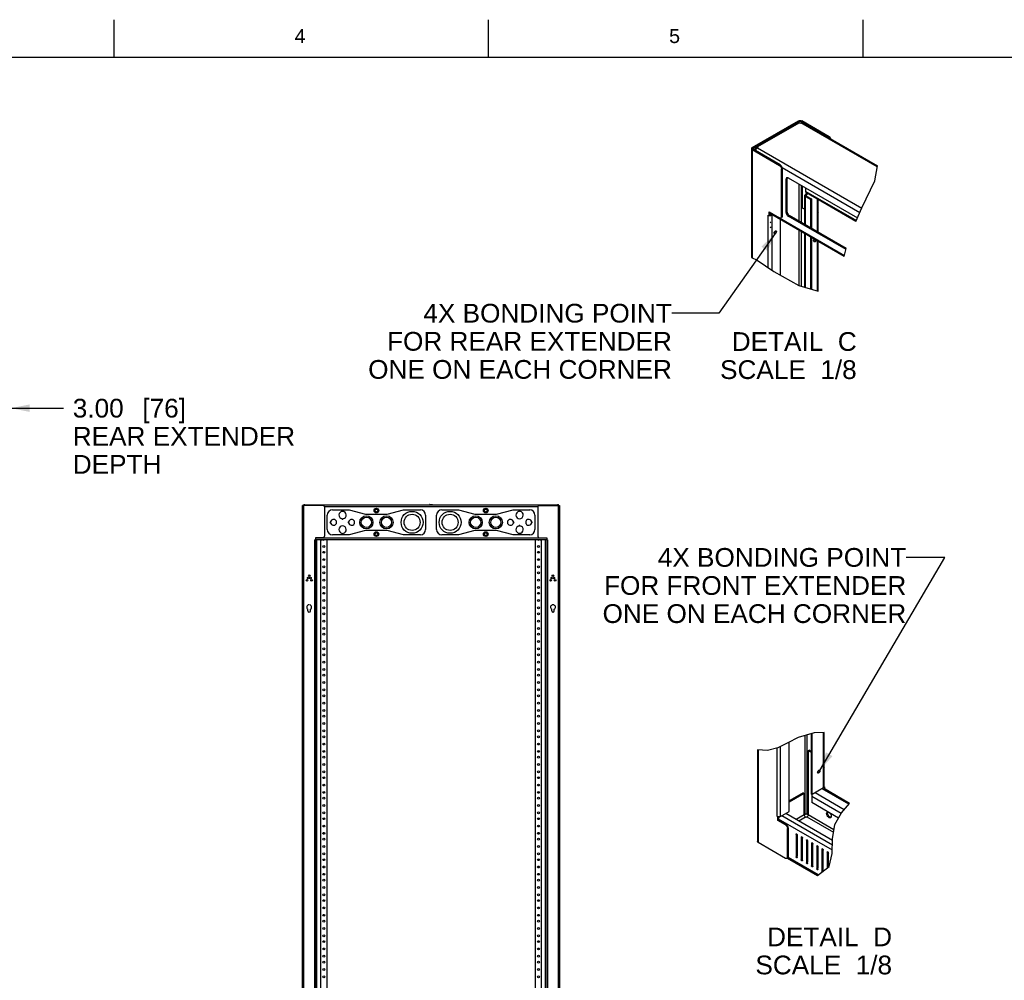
# Model space of a CAD drawing. Header units: inches. Extents: x 5 to 265, y 5 to 171.
# Tile 6 of 212: x 96 to 180, y 89 to 171. Entities that reach past the tile are written whole.
import ezdxf
from ezdxf.enums import TextEntityAlignment as Align

# ---------------------------------------------------------------- set-up
doc = ezdxf.new("R2010")
doc.units = ezdxf.units.IN
doc.header["$LTSCALE"] = 14.96
doc.header["$MEASUREMENT"] = 0
doc.layers.get('0').update_dxf_attribs({"linetype": 'CONTINUOUS'})
for name, color, linetype in [('03_ALL_AXES', 7, 'CONTINUOUS'), ('08_ALL_COSMETICS', 7, 'CONTINUOUS'), ('09_ALL_DETAIL_ITEMS', 7, 'CONTINUOUS')]:
    doc.layers.add(name, color=color, linetype=linetype)
doc.styles.get("Standard").update_dxf_attribs({"font": 'arial.ttf'})
doc.styles.add('TEXTSTYLE_2', font='arial.ttf')
doc.dimstyles.new('DIMSTYLE_2', dxfattribs={"dimtxt": 1.6, "dimasz": 1.6, "dimexe": 0.06, "dimexo": 0.0625, "dimgap": 0.05, "dimtad": 0, "dimtih": 1, "dimtoh": 1, "dimzin": 4, "dimdsep": 46, "dimtxsty": 'Standard', "dimblk": '_FILLED', "dimblk1": '_FILLED', "dimblk2": '_FILLED', "dimcen": 0.09, "dimadec": 0, "dimazin": 0, "dimtfac": 1, "dimtofl": 0, "dimtmove": 0, "dimatfit": 3, "dimldrblk": '_FILLED', "dimfxl": 0, "dimtolj": 1, "dimtzin": 4, "dimarcsym": 0})
doc.dimstyles.get("Standard").update_dxf_attribs({"dimtxt": 1.6, "dimasz": 1.6, "dimexe": 0.06, "dimexo": 0.0625, "dimgap": 0.09, "dimtad": 0, "dimtih": 1, "dimtoh": 1, "dimdec": 3, "dimzin": 4, "dimdsep": 46, "dimtxsty": 'Standard', "dimblk": '_FILLED', "dimblk1": '_FILLED', "dimblk2": '_FILLED', "dimcen": 0.09, "dimadec": 0, "dimazin": 0, "dimtp": 0.01, "dimtm": 0.01, "dimtfac": 1, "dimtdec": 3, "dimtofl": 0, "dimtmove": 0, "dimatfit": 3, "dimldrblk": '_FILLED', "dimfxl": 0, "dimtolj": 1, "dimtzin": 4, "dimarcsym": 0})

# ---------------------------------------------------------------- blocks, each defined once
blk = doc.blocks.new('_FILLED')
at = {"color": 0, "linetype": 'ByBlock'}
blk.add_solid([(0, 0), (-1, 0.2), (-1, -0.2)], dxfattribs=at)
blk = doc.blocks.new('*D2')
at = {"color": 7, "linetype": 'Continuous'}
for p, q in [((92.196, 130.714), (92.196, 138.984)), ((95.196, 130.714), (95.196, 138.984)), ((92.196, 138.024), (88.196, 138.024)), ((95.196, 138.024), (99.666, 138.024))]:
    blk.add_line(p, q, dxfattribs=at)
at = {"color": 7, "linetype": 'Continuous', "xscale": 1.6, "yscale": 1.6, "zscale": 1.6}
blk.add_blockref('_FILLED', (92.196, 138.024), dxfattribs=at)
at = {"color": 7, "linetype": 'Continuous', "xscale": 1.6, "yscale": 1.6, "zscale": 1.6, "rotation": 180}
blk.add_blockref('_FILLED', (95.196, 138.024), dxfattribs=at)
at = {"color": 7, "linetype": 'Continuous'}
for s, p in [('3.00', (100.466, 137.224)), ('[', (106.414, 137.224)), ('76', (107.032, 137.224)), (']', (109.519, 137.224)), ('REAR EXTENDER', (100.466, 134.824)), ('DEPTH', (100.466, 132.424))]:
    blk.add_text(s, height=1.6, dxfattribs=at).set_placement(p)

msp = doc.modelspace()

# ---------------------------------------------------------------- linework, layer by layer
at = {"color": 7, "linetype": 'Continuous'}
for p, q in [((104, 168), (104, 171.2)), ((136, 168), (136, 171.2)), ((168, 168), (168, 171.2)), ((4.8, 168), (264, 168)), ((158.5325, 160.2815), (162.4668, 162.553)), ((158.5989, 160.2431), (162.5332, 162.5146)), ((158.8351, 160.3436), (162.413, 162.4093)), ((162.553, 162.3954), (158.9751, 160.3297)), ((162.5332, 162.5146), (162.4668, 162.553)), ((162.5332, 162.5146), (162.5888, 162.5331)), ((162.5332, 162.3954), (162.5332, 162.5146)), ((162.553, 162.3954), (162.6181, 162.3578)), ((162.6181, 162.3578), (162.686, 162.397)), ((162.6773, 162.5856), (162.7751, 162.553)), ((169.2128, 158.6289), (162.686, 162.397)), ((162.7751, 162.553), (162.7086, 162.5146)), ((162.7086, 162.5146), (162.7086, 162.397)), ((162.7086, 162.5146), (165.0336, 161.1723)), ((165.1001, 161.2107), (162.7751, 162.553)), ((162.826, 162.4109), (169.2275, 158.7151)), ((165.1001, 161.2107), (165.0336, 161.1723)), ((165.1884, 161.1323), (165.1001, 161.2107)), ((158.4686, 160.1925), (158.4686, 150.8933)), ((158.476, 160.2251), (158.469, 160.1925)), ((158.469, 160.1925), (158.476, 160.1599)), ((158.5325, 160.2815), (158.476, 160.2251)), ((158.476, 160.1599), (158.5325, 160.1035)), ((158.5325, 160.2815), (158.5989, 160.2431)), ((158.5989, 160.1419), (158.5325, 160.1035)), ((158.5325, 160.1035), (158.5325, 150.8617)), ((158.5325, 160.1035), (160.8567, 158.7616)), ((158.5668, 160.211), (158.5628, 160.1925)), ((158.5628, 160.1925), (158.5668, 160.174)), ((158.5989, 160.2431), (158.5668, 160.211)), ((158.5668, 160.174), (158.5989, 160.1419)), ((158.5989, 160.2431), (158.5989, 160.1419)), ((160.9232, 158.8), (158.5989, 160.1419)), ((158.7771, 160.2154), (158.7771, 160.039)), ((158.7771, 160.2154), (158.862, 160.1664)), ((158.8894, 160.1822), (158.862, 160.1664)), ((158.862, 160.1664), (158.862, 160.1452)), ((158.8964, 160.1917), (158.9723, 160.2529)), ((158.9723, 160.2529), (159.0402, 160.2921)), ((158.9723, 160.2529), (167.884, 155.1079)), ((158.9751, 160.3297), (158.9751, 160.2529)), ((159.0402, 160.2921), (158.9751, 160.3297)), ((160.8567, 158.7616), (160.9232, 158.8)), ((160.8567, 158.7616), (160.9451, 158.6833)), ((161.0116, 158.7216), (160.9232, 158.8)), ((160.9451, 158.6833), (161.0098, 158.5712)), ((161.0098, 158.5712), (161.0335, 158.4554)), ((161.0763, 158.6096), (161.0116, 158.7216)), ((161.0335, 158.4554), (161.1, 158.4938)), ((161.0335, 154.3729), (161.0335, 158.4554)), ((161.1, 158.4938), (161.0763, 158.6096)), ((161.0829, 158.5771), (167.7263, 154.7417)), ((161.1, 154.4113), (161.1, 158.4938)), ((169.008, 157.4272), (169.2275, 158.7151)), ((167.9009, 155.147), (169.008, 157.4272)), ((162.5332, 153.9839), (162.5332, 157.1519)), ((162.7086, 157.0507), (162.7086, 153.8827)), ((162.7991, 156.9984), (162.7991, 155.1383)), ((163.1032, 156.5419), (163.1032, 156.8229)), ((163.1032, 156.5419), (167.4267, 154.0458)), ((163.0153, 153.7056), (163.0153, 156.1957)), ((163.0157, 156.1957), (163.0227, 156.2283)), ((163.0227, 156.1632), (163.0157, 156.1957)), ((163.0227, 156.2283), (163.0791, 156.2847)), ((163.0791, 156.1067), (163.0227, 156.1632)), ((163.2319, 156.3729), (163.0791, 156.2847)), ((163.0791, 156.2847), (163.1456, 156.2464)), ((163.1456, 156.1451), (163.0791, 156.1067)), ((163.0791, 153.6687), (163.0791, 156.1067)), ((163.0791, 156.1067), (163.5444, 155.8381)), ((163.1095, 156.1957), (163.1135, 156.2143)), ((163.1135, 156.1772), (163.1095, 156.1957)), ((163.1135, 156.2143), (163.1456, 156.2464)), ((163.1456, 156.1451), (163.1135, 156.1772)), ((163.2984, 156.3345), (163.1456, 156.2464)), ((163.1456, 156.2464), (163.1456, 156.1451)), ((163.1456, 156.1451), (163.6109, 155.8765)), ((167.3941, 153.9699), (163.1612, 156.4137)), ((163.6109, 155.8765), (163.5444, 155.8381)), ((163.5444, 153.4001), (163.5444, 155.8381)), ((163.6109, 153.3617), (163.6109, 155.8765)), ((164.1101, 153.0735), (164.1101, 155.8659)), ((164.1739, 153.0367), (164.1739, 155.829)), ((162.7991, 155.1383), (163.0153, 155.0135)), ((164.1822, 155.1645), (164.1739, 155.1675)), ((164.1739, 155.1597), (164.1822, 155.1645)), ((164.1739, 155.1513), (164.1822, 155.1645)), ((167.3941, 153.9699), (167.9009, 155.147)), ((159.9, 150.0248), (159.9, 154.5129)), ((159.9, 154.5129), (159.9517, 154.4908)), ((159.9, 154.5129), (159.9693, 154.4729)), ((159.9517, 154.4908), (160.0085, 154.4789)), ((159.9693, 154.4729), (159.9693, 154.7832)), ((159.9693, 154.7832), (160.8567, 154.2709)), ((159.9693, 154.4729), (160.0358, 154.5113)), ((160.0282, 154.5319), (160.0085, 154.4789)), ((160.0085, 154.4789), (160.1158, 154.4812)), ((160.0261, 154.7244), (160.0412, 154.6944)), ((160.0282, 154.5319), (160.0892, 154.5333)), ((160.0358, 154.5113), (160.0358, 154.7448)), ((160.0412, 154.6944), (160.0533, 154.6656)), ((160.0892, 154.5333), (160.1418, 154.5513)), ((166.3949, 150.9738), (160.0994, 154.6085)), ((160.1158, 154.4812), (160.2083, 154.5129)), ((160.1418, 154.5513), (160.1701, 154.5677)), ((160.1418, 154.5513), (160.2083, 154.5129)), ((160.2083, 154.5129), (160.2366, 154.5293)), ((160.2083, 154.5129), (160.2083, 149.8207)), ((160.8546, 154.2672), (166.4156, 151.0566)), ((160.9451, 154.2472), (160.8567, 154.2709)), ((160.938, 149.3911), (160.938, 154.1243)), ((160.9815, 154.2589), (160.9451, 154.2472)), ((161.0098, 154.2845), (160.9815, 154.2589)), ((161.0335, 154.3729), (161.0098, 154.2845)), ((161.0335, 154.3729), (161.1, 154.4113)), ((161.048, 154.2972), (161.0763, 154.3229)), ((161.0763, 154.3229), (161.1, 154.4113)), ((164.1364, 154.7265), (164.1822, 154.753)), ((164.1732, 154.7386), (164.1822, 154.753)), ((164.1822, 154.753), (164.1739, 154.756)), ((160.0506, 153.9188), (160.1051, 153.8986)), ((160.1051, 153.8986), (160.0733, 153.848)), ((160.1051, 153.4876), (160.0733, 153.4369)), ((160.1441, 153.5101), (160.1051, 153.4876)), ((160.4968, 153.1592), (160.5456, 153.1723)), ((160.5213, 153.1658), (160.5279, 153.1412)), ((160.5279, 153.1412), (160.5944, 153.1028)), ((160.5456, 153.1723), (160.5657, 153.1658)), ((160.5657, 153.1658), (160.5813, 153.1516)), ((160.5813, 153.1516), (160.5944, 153.1028)), ((162.5332, 148.4972), (162.5332, 153.2033)), ((160.4123, 152.9414), (160.3992, 152.9902)), ((160.4303, 152.9722), (160.4058, 152.9656)), ((160.4279, 152.9272), (160.4123, 152.9414)), ((160.448, 152.9208), (160.4279, 152.9272)), ((162.7086, 153.1021), (162.7086, 148.446)), ((163.0153, 148.3565), (163.0153, 152.925)), ((163.0791, 148.3379), (163.0791, 152.8882)), ((163.5444, 148.2022), (163.5444, 152.6196)), ((163.6109, 148.1828), (163.6109, 152.5812)), ((163.7894, 152.249), (163.7707, 152.319)), ((164.1101, 148.0371), (164.1101, 152.293)), ((163.8119, 152.2286), (163.7894, 152.249)), ((163.8407, 152.2194), (163.8119, 152.2286)), ((164.1739, 148.0185), (164.1739, 152.2561)), ((166.3949, 150.9738), (166.5653, 151.6561)), ((158.4686, 150.8933), (158.9428, 150.6587)), ((158.9428, 150.6587), (160.3793, 149.7074)), ((160.3793, 149.7074), (162.499, 148.5072)), ((162.499, 148.5072), (164.1739, 148.0185)), ((120.0977, 48.7139), (120.0977, 129.7139)), ((121.8507, 129.7139), (120.0977, 129.7139)), ((120.2067, 48.7139), (120.2067, 129.7139)), ((120.2847, 129.7739), (120.2847, 129.7139)), ((120.2847, 129.7739), (141.8847, 129.7739)), ((120.3307, 129.7139), (120.3307, 129.7739)), ((121.9637, 129.6339), (140.2058, 129.6339)), ((121.9757, 129.5889), (121.9757, 127.0889)), ((140.1937, 129.5889), (140.1937, 127.0889)), ((140.3187, 129.7139), (142.0717, 129.7139)), ((141.8387, 129.7139), (141.8387, 129.7739)), ((141.8847, 129.7739), (141.8847, 129.7139)), ((141.9627, 48.7139), (141.9627, 129.7139)), ((142.0717, 129.7139), (142.0717, 48.7139)), ((121.1507, 51.6539), (121.1507, 126.7739)), ((121.6469, 126.7739), (121.1507, 126.7739)), ((121.1997, 126.9639), (121.1997, 126.7739)), ((121.8507, 126.9639), (121.1997, 126.9639)), ((140.9657, 126.9139), (121.2037, 126.9139)), ((121.2597, 51.6539), (121.2597, 126.7739)), ((121.3217, 51.6539), (121.3217, 126.7739)), ((121.6507, 51.6539), (121.6507, 126.7739)), ((140.3719, 126.7739), (121.7975, 126.7739)), ((122.1757, 126.7739), (122.1757, 51.6539)), ((139.9937, 51.6539), (139.9937, 126.7739)), ((140.3187, 126.9639), (140.9697, 126.9639)), ((140.5187, 51.6539), (140.5187, 126.7739)), ((141.0187, 126.7739), (140.5225, 126.7739)), ((140.8477, 51.6539), (140.8477, 126.7739)), ((140.9097, 51.6539), (140.9097, 126.7739)), ((140.9697, 126.9639), (140.9697, 126.7739)), ((141.0187, 126.7739), (141.0187, 51.6539)), ((141.3927, 120.7139), (141.3927, 120.8521)), ((141.6127, 120.7139), (141.6127, 120.8521)), ((163.8277, 110.3071), (162.4508, 109.8927)), ((163.5918, 105.0691), (163.5918, 110.2361)), ((163.6583, 105.0307), (163.6583, 110.2561)), ((164.6866, 110.3254), (163.8277, 110.3071)), ((164.6228, 105.5876), (164.6228, 110.324)), ((164.6866, 107.7798), (164.6866, 110.3254)), ((161.5665, 109.4485), (160.7159, 109.0248)), ((162.4508, 109.8927), (161.5665, 109.4485)), ((161.6826, 103.5847), (161.6826, 109.5068)), ((163.0459, 103.3299), (163.0459, 110.0718)), ((163.2213, 103.3299), (163.2213, 110.1246)), ((158.9813, 108.8445), (158.9813, 101.0078)), ((159.8223, 108.7756), (158.9813, 108.8445)), ((159.0451, 108.8392), (159.0451, 100.9188)), ((160.7159, 109.0248), (159.8223, 108.7756)), ((160.6446, 103.1634), (160.6446, 109.005)), ((160.9529, 103.1634), (160.9529, 109.1429)), ((163.3118, 108.7727), (163.3967, 108.8217)), ((163.3118, 108.7727), (163.3118, 103.3103)), ((163.5918, 108.6111), (163.3118, 108.7727)), ((163.5918, 108.7091), (163.3967, 108.8217)), ((164.6949, 107.757), (164.6866, 107.7798)), ((164.6866, 107.7523), (164.6949, 107.757)), ((164.6866, 107.3683), (164.6866, 107.757)), ((164.1267, 106.8779), (164.1137, 106.9267)), ((164.1448, 106.9087), (164.1202, 106.9021)), ((164.1424, 106.8637), (164.1267, 106.8779)), ((164.1625, 106.8572), (164.1424, 106.8637)), ((164.2112, 107.0957), (164.26, 107.1087)), ((164.2358, 107.1022), (164.2424, 107.0777)), ((164.2424, 107.0777), (164.3088, 107.0393)), ((164.26, 107.1087), (164.2801, 107.1023)), ((164.2801, 107.1023), (164.2958, 107.0881)), ((164.2958, 107.0881), (164.3088, 107.0393)), ((164.6949, 107.3455), (164.6866, 107.3683)), ((164.6866, 107.3407), (164.6949, 107.3455)), ((164.6866, 105.6766), (164.6866, 107.3455)), ((164.6228, 105.5876), (163.6583, 105.0307)), ((166.7878, 104.2103), (164.5125, 105.5239)), ((166.842, 104.2737), (164.6086, 105.5631)), ((164.6228, 105.5876), (164.6646, 105.6215)), ((164.6256, 105.5876), (164.6256, 105.5533)), ((164.6646, 105.6215), (164.685, 105.6614)), ((164.685, 105.6614), (164.6866, 105.6766)), ((164.6921, 105.6766), (164.6921, 105.5149)), ((162.8677, 105.1703), (161.6826, 104.4861)), ((162.9526, 105.1213), (161.6826, 104.3881)), ((162.8677, 105.1703), (162.9526, 105.1213)), ((162.9526, 103.3087), (162.9526, 105.1213)), ((163.6583, 105.0307), (163.5918, 105.0691)), ((163.631, 104.9654), (163.6159, 104.8691)), ((163.6159, 104.8691), (163.6159, 104.3334)), ((166.1283, 103.4185), (163.6159, 104.8691)), ((165.8942, 103.0181), (163.6159, 104.3334)), ((163.6597, 105.0315), (163.631, 104.9654)), ((166.3789, 103.7311), (163.8931, 105.1663)), ((160.9529, 103.1634), (161.6826, 103.5847)), ((166.1632, 103.4783), (166.842, 104.2737)), ((160.6793, 103.1834), (160.6446, 103.1634)), ((160.6446, 103.1634), (160.7139, 103.1234)), ((160.7134, 103.1366), (160.7531, 103.1294)), ((160.7139, 103.1234), (160.7459, 103.1419)), ((160.7139, 102.8132), (160.7139, 103.1234)), ((160.7804, 102.8515), (160.7139, 102.8132)), ((161.3701, 102.4343), (160.7139, 102.8132)), ((160.8251, 103.1275), (160.7531, 103.1294)), ((160.7804, 102.8515), (160.7804, 103.1294)), ((160.79, 102.9934), (160.7804, 102.9879)), ((160.7804, 102.975), (160.7858, 102.9823)), ((165.3738, 100.2812), (160.7804, 102.9332)), ((161.4366, 102.4727), (160.7804, 102.8515)), ((160.7858, 102.9823), (160.8268, 103.0925)), ((160.7913, 103.033), (160.8041, 103.0217)), ((160.8942, 103.1393), (160.8251, 103.1275)), ((160.8502, 103.1318), (160.8268, 103.0925)), ((160.9529, 103.1634), (160.8942, 103.1393)), ((161.0632, 103.2271), (165.3829, 100.7332)), ((165.3906, 101.1125), (161.3956, 103.419)), ((162.2696, 102.9144), (162.9526, 103.3087)), ((162.4959, 102.7837), (163.0657, 103.1128)), ((163.0459, 103.3299), (162.9667, 103.2842)), ((163.0224, 103.1478), (163.0657, 103.1128)), ((163.1308, 103.0752), (163.0657, 103.1128)), ((163.1987, 103.1144), (163.1308, 103.0752)), ((163.2213, 103.3299), (163.1657, 103.3485)), ((163.242, 103.1494), (163.1987, 103.1144)), ((163.1987, 103.1144), (165.4743, 101.8006)), ((163.2977, 103.2858), (163.2213, 103.3299)), ((163.3118, 103.3103), (165.5097, 102.0414)), ((165.5722, 102.4672), (166.1632, 103.4783)), ((161.3701, 102.4343), (161.4366, 102.4727)), ((161.3701, 102.4343), (161.4585, 102.3559)), ((161.525, 102.3943), (161.4366, 102.4727)), ((161.4585, 102.3559), (161.5232, 102.2439)), ((161.5232, 102.2439), (161.5469, 102.1281)), ((161.5897, 102.2822), (161.525, 102.3943)), ((161.5469, 102.1281), (161.6134, 102.1665)), ((161.5469, 99.6786), (161.5469, 102.1281)), ((161.6134, 102.1665), (161.5897, 102.2822)), ((161.6134, 99.717), (161.6134, 102.1665)), ((165.3933, 101.2488), (165.5722, 102.4672)), ((165.3677, 99.9815), (165.3933, 101.2488)), ((161.3701, 99.5766), (159.0451, 100.9188)), ((161.4585, 99.5529), (161.3701, 99.5766)), ((161.4949, 99.5645), (161.4585, 99.5529)), ((161.5232, 99.5902), (161.4949, 99.5645)), ((161.5469, 99.6786), (161.5232, 99.5902)), ((161.5469, 99.6786), (161.6134, 99.717)), ((161.5509, 99.5848), (164.0968, 98.115)), ((161.5614, 99.6029), (161.5897, 99.6286)), ((161.5897, 99.6286), (161.6134, 99.717)), ((164.1677, 98.1688), (161.5963, 99.6534)), ((165.1122, 98.8858), (165.3677, 99.9815)), ((164.0968, 98.115), (165.1122, 98.8858))]:
    msp.add_line(p, q, dxfattribs=at)
for points in [[(162.413, 162.4093), (162.4772, 162.4218), (162.553, 162.3954)], [(162.4668, 162.553), (162.5645, 162.5856), (162.6773, 162.5856)], [(162.5888, 162.5331), (162.653, 162.5331), (162.7086, 162.5146)], [(162.826, 162.4109), (162.7619, 162.4234), (162.686, 162.397)], [(165.0336, 161.1723), (165.122, 161.0939), (165.1294, 161.081)], [(165.2556, 161.0082), (165.2531, 161.0202), (165.1884, 161.1323)], [(158.7771, 160.2154), (158.7922, 160.2943), (158.8351, 160.3436)], [(158.7983, 160.0268), (158.8323, 160.1051), (158.8964, 160.1917)], [(158.8351, 160.3436), (158.8992, 160.356), (158.9751, 160.3297)], [(158.862, 160.1664), (158.8706, 160.2115), (158.8951, 160.2396)], [(158.8951, 160.2396), (158.9317, 160.2468), (158.9547, 160.2388)], [(163.1612, 156.4137), (163.1183, 156.463), (163.1032, 156.5419)], [(160.0533, 154.6656), (160.0822, 154.6212), (160.0994, 154.6085)], [(160.3992, 152.9902), (160.4123, 153.0541), (160.448, 153.1159), (160.4968, 153.1592)], [(160.5279, 153.1412), (160.5148, 153.0773), (160.4791, 153.0155), (160.4303, 152.9722)], [(160.5456, 152.9771), (160.4968, 152.9338), (160.448, 152.9208)], [(160.5944, 153.1028), (160.5813, 153.039), (160.5456, 152.9771)], [(163.7707, 152.319), (163.7894, 152.4106), (163.8187, 152.4612)], [(163.9434, 152.3892), (163.9142, 152.3386), (163.8442, 152.2765), (163.7742, 152.2578)], [(164.0099, 152.3508), (163.9807, 152.3002), (163.9107, 152.2381), (163.8407, 152.2194)], [(164.1137, 106.9267), (164.1267, 106.9905), (164.1625, 107.0524), (164.2112, 107.0957)], [(164.2424, 107.0777), (164.2293, 107.0138), (164.1936, 106.952), (164.1448, 106.9087)], [(164.26, 106.9136), (164.2112, 106.8703), (164.1625, 106.8572)], [(164.3088, 107.0393), (164.2958, 106.9754), (164.26, 106.9136)], [(160.6446, 103.1634), (160.6768, 103.1481), (160.7134, 103.1366)], [(162.9526, 103.3087), (162.9612, 103.2537), (162.9857, 103.1972), (163.0224, 103.1478)], [(163.1657, 103.3485), (163.1015, 103.3485), (163.0459, 103.3299)], [(163.3118, 103.3103), (163.3032, 103.2553), (163.2787, 103.1988), (163.242, 103.1494)], [(159.0451, 100.9188), (158.9887, 100.9753), (158.9817, 101.0078)]]:
    msp.add_lwpolyline(points, dxfattribs=at)
for centre, radius in [((126.4127, 129.2739), 0.2), ((126.4127, 129.2739), 0.1929), ((135.7567, 129.2739), 0.2), ((135.7567, 129.2739), 0.1929), ((126.4127, 127.2739), 0.2), ((126.4127, 127.2739), 0.1929), ((135.7567, 127.2739), 0.2), ((135.7567, 127.2739), 0.1929), ((141.4907, 123.7139), 0.069), ((141.2996, 123.322), 0.069), ((141.3951, 123.5179), 0.069), ((141.5863, 123.5179), 0.069), ((141.6818, 123.322), 0.069)]:
    msp.add_circle(centre, radius, dxfattribs=at)
for centre, radius, start, end in [((120.2737, 129.6449), 0.129, 95.274203, 147.052852), ((120.2847, 129.6339), 0.14, 90, 144.385631), ((121.8507, 129.5889), 0.125, 0, 90), ((140.3187, 129.5889), 0.125, 90, 180), ((141.8847, 129.6339), 0.14, 35.614369, 90), ((141.8957, 129.6449), 0.129, 32.947148, 84.725797), ((121.8507, 127.0889), 0.125, 270, 360), ((140.3187, 127.0889), 0.125, 180, 270), ((141.5027, 121.0269), 0.2065, 95.557941, 237.812771), ((141.5027, 121.0269), 0.2065, 302.187229, 84.442059), ((141.5027, 120.7139), 0.11, 180, 259.524318), ((141.5027, 120.7139), 0.11, 280.475682, 360)]:
    msp.add_arc(centre, radius, start, end, dxfattribs=at)
for points in [[(121.6469, 126.7739), (121.6585, 126.7739), (121.6836, 126.776), (121.7222, 126.7778), (121.7608, 126.776), (121.7859, 126.7739), (121.7975, 126.7739)], [(140.3719, 126.7739), (140.3835, 126.7739), (140.4086, 126.776), (140.4472, 126.7778), (140.4858, 126.776), (140.5109, 126.7739), (140.5225, 126.7739)]]:
    msp.add_open_spline(points, degree=3, knots=[0, 0, 0, 0, 0.2316286, 0.5, 0.7683714, 1, 1, 1, 1], dxfattribs=at)
at = {"layer": '03_ALL_AXES', "color": 7, "linetype": 'Continuous'}
for p, q in [((161.5165, 157.6328), (161.4316, 157.5838)), ((161.4316, 154.7261), (161.4316, 157.5838)), ((161.4834, 157.6982), (161.4654, 157.6843)), ((161.5045, 157.7069), (161.4834, 157.6982)), ((161.5538, 157.7074), (161.5045, 157.7069)), ((161.5251, 157.6909), (161.5165, 157.6328)), ((161.5165, 154.7751), (161.5165, 157.6328)), ((161.5348, 157.7072), (161.5251, 157.6909)), ((161.6084, 157.6859), (161.5538, 157.7074)), ((161.6084, 157.6859), (167.5236, 154.2708)), ((161.5165, 154.7751), (161.4316, 154.7261)), ((161.6932, 154.4689), (161.6084, 154.4199)), ((166.5439, 151.5704), (161.6084, 154.4199)), ((161.6386, 154.5104), (161.6932, 154.4689)), ((166.5653, 151.6561), (161.6932, 154.4689)), ((130.9642, 129.7889), (131.2052, 129.7889)), ((122.2097, 127.6494), (122.2097, 128.8984)), ((122.6477, 129.3364), (124.0847, 129.3364)), ((124.0847, 129.3364), (125.4817, 128.962)), ((125.4817, 128.962), (127.3437, 128.962)), ((126.2582, 129.3631), (126.4127, 129.4523)), ((126.2582, 129.1847), (126.2582, 129.3631)), ((126.4127, 129.0955), (126.2582, 129.1847)), ((126.4127, 129.4523), (126.5672, 129.3631)), ((126.5672, 129.1847), (126.4127, 129.0955)), ((126.5672, 129.3631), (126.5672, 129.1847)), ((127.3437, 128.962), (128.7407, 129.3364)), ((128.7407, 129.3364), (130.1777, 129.3364)), ((130.6157, 128.8984), (130.6157, 127.6494)), ((131.5537, 127.6494), (131.5537, 128.8984)), ((131.9917, 129.3364), (133.4287, 129.3364)), ((133.4287, 129.3364), (134.8257, 128.962)), ((134.8257, 128.962), (136.6877, 128.962)), ((135.6022, 129.3631), (135.7567, 129.4523)), ((135.6022, 129.1847), (135.6022, 129.3631)), ((135.7567, 129.0955), (135.6022, 129.1847)), ((135.7567, 129.4523), (135.9112, 129.3631)), ((135.9112, 129.1847), (135.7567, 129.0955)), ((135.9112, 129.3631), (135.9112, 129.1847)), ((136.6877, 128.962), (138.0847, 129.3364)), ((138.0847, 129.3364), (139.5217, 129.3364)), ((139.9597, 128.8984), (139.9597, 127.6494)), ((122.9697, 128.3955), (122.9697, 128.1523)), ((124.491, 128.441), (124.5227, 128.3955)), ((124.5227, 128.3955), (124.5227, 128.1523)), ((137.6467, 128.1523), (137.6467, 128.3955)), ((137.6785, 128.1067), (137.6467, 128.1523)), ((139.1997, 128.1523), (139.1997, 128.3955)), ((124.0847, 127.2114), (122.6477, 127.2114)), ((125.4817, 127.5857), (124.0847, 127.2114)), ((127.3437, 127.5857), (125.4817, 127.5857)), ((126.2582, 127.3631), (126.4127, 127.4523)), ((126.2582, 127.1847), (126.2582, 127.3631)), ((126.4127, 127.0955), (126.2582, 127.1847)), ((126.4127, 127.4523), (126.5672, 127.3631)), ((126.5672, 127.1847), (126.4127, 127.0955)), ((126.5672, 127.3631), (126.5672, 127.1847)), ((128.7407, 127.2114), (127.3437, 127.5857)), ((130.1777, 127.2114), (128.7407, 127.2114)), ((133.4287, 127.2114), (131.9917, 127.2114)), ((134.8257, 127.5857), (133.4287, 127.2114)), ((136.6877, 127.5857), (134.8257, 127.5857)), ((135.6022, 127.3631), (135.7567, 127.4523)), ((135.6022, 127.1847), (135.6022, 127.3631)), ((135.7567, 127.0955), (135.6022, 127.1847)), ((135.7567, 127.4523), (135.9112, 127.3631)), ((135.9112, 127.1847), (135.7567, 127.0955)), ((135.9112, 127.3631), (135.9112, 127.1847)), ((138.0847, 127.2114), (136.6877, 127.5857)), ((139.5217, 127.2114), (138.0847, 127.2114)), ((121.7729, 126.7739), (121.6715, 126.7739)), ((140.4979, 126.7739), (140.3965, 126.7739)), ((164.9279, 103.5204), (164.9396, 103.5283)), ((164.9664, 103.4492), (164.9784, 103.5205)), ((164.9784, 103.5205), (164.9916, 103.5393)), ((164.8816, 103.4002), (164.9664, 103.4492)), ((165.1988, 103.0899), (165.13, 103.1296)), ((165.2524, 103.0815), (165.1988, 103.0899)), ((165.2312, 103.0514), (165.2195, 103.0434)), ((165.2656, 103.1003), (165.2312, 103.0514)), ((165.2776, 103.1716), (165.2656, 103.1003)), ((162.3226, 101.6591), (162.2696, 101.6284)), ((162.2696, 101.6284), (162.2696, 99.7097)), ((162.3491, 101.6355), (162.3685, 101.6019)), ((162.3544, 101.6264), (162.3544, 99.7586)), ((162.3685, 101.6019), (162.3756, 101.5672)), ((162.3756, 99.6484), (162.3756, 101.5672)), ((162.7652, 101.4035), (162.7122, 101.3729)), ((162.7122, 101.3729), (162.7122, 99.4541)), ((162.7918, 101.38), (162.8112, 101.3464)), ((162.7971, 101.3708), (162.7971, 99.5031)), ((162.8112, 101.3464), (162.8183, 101.3116)), ((162.8183, 99.3929), (162.8183, 101.3116)), ((163.2079, 101.1479), (163.1549, 101.1173)), ((163.1549, 101.1173), (163.1549, 99.1985)), ((163.2344, 101.1244), (163.2538, 101.0908)), ((163.2397, 101.1152), (163.2397, 99.2475)), ((163.2538, 101.0908), (163.2609, 101.0561)), ((163.2609, 99.1373), (163.2609, 101.0561)), ((163.6505, 100.8924), (163.5975, 100.8618)), ((163.5975, 100.8618), (163.5975, 98.943)), ((163.6771, 100.8689), (163.6965, 100.8352)), ((163.6824, 100.8597), (163.6824, 98.992)), ((163.6965, 100.8352), (163.7036, 100.8005)), ((163.7036, 98.8817), (163.7036, 100.8005)), ((164.0932, 100.6368), (164.0402, 100.6062)), ((164.0402, 100.6062), (164.0402, 98.6874)), ((164.1197, 100.6133), (164.1391, 100.5797)), ((164.125, 100.6041), (164.125, 98.7364)), ((164.1391, 100.5797), (164.1462, 100.545)), ((164.1462, 98.6262), (164.1462, 100.545)), ((164.5358, 100.3813), (164.4828, 100.3506)), ((164.4828, 100.3506), (164.4828, 98.4319)), ((164.5624, 100.3577), (164.5818, 100.3241)), ((164.5677, 100.3486), (164.5677, 98.4808)), ((164.5818, 100.3241), (164.5889, 100.2894)), ((164.5889, 98.4885), (164.5889, 100.2894)), ((164.9785, 100.1257), (164.9255, 100.0951)), ((162.3544, 99.7586), (162.2696, 99.7097)), ((162.3615, 99.7239), (162.3544, 99.7586)), ((162.3756, 99.6995), (162.3615, 99.7239)), ((162.7971, 99.5031), (162.7122, 99.4541)), ((162.8042, 99.4684), (162.7971, 99.5031)), ((162.8183, 99.4439), (162.8042, 99.4684)), ((164.9255, 100.0951), (164.9255, 98.7441)), ((165.005, 100.1022), (165.0244, 100.0686)), ((165.0103, 100.093), (165.0103, 98.8085)), ((165.0244, 100.0686), (165.0315, 100.0338)), ((165.0315, 98.8246), (165.0315, 100.0338)), ((163.2397, 99.2475), (163.1549, 99.1985)), ((163.2468, 99.2128), (163.2397, 99.2475)), ((163.2609, 99.1884), (163.2468, 99.2128)), ((163.6824, 98.992), (163.5975, 98.943)), ((163.6895, 98.9572), (163.6824, 98.992)), ((163.7036, 98.9328), (163.6895, 98.9572)), ((164.125, 98.7364), (164.0402, 98.6874)), ((164.1321, 98.7017), (164.125, 98.7364)), ((164.1462, 98.6772), (164.1321, 98.7017)), ((164.5677, 98.4808), (164.4828, 98.4319)), ((164.5691, 98.4736), (164.5677, 98.4808)), ((164.487, 98.4112), (164.4828, 98.4319))]:
    msp.add_line(p, q, dxfattribs=at)
for points in [[(161.4654, 157.6843), (161.4403, 157.6419), (161.4316, 157.5838)], [(161.4316, 154.7261), (161.4403, 154.658), (161.4654, 154.5866), (161.5045, 154.5189), (161.5538, 154.4614), (161.6084, 154.4199)], [(161.5165, 154.7751), (161.5251, 154.707), (161.5502, 154.6356), (161.5893, 154.5679), (161.6386, 154.5104)], [(164.8816, 103.4002), (164.8935, 103.4715), (164.9279, 103.5204)], [(164.9396, 103.5283), (164.9806, 103.541), (164.9916, 103.5393)], [(165.2195, 103.0434), (165.1786, 103.0307), (165.114, 103.0409), (165.0452, 103.0806), (164.9806, 103.145), (164.9279, 103.2265), (164.8935, 103.3151), (164.8816, 103.4002)], [(165.13, 103.1296), (165.0654, 103.194), (165.0128, 103.2755), (164.9784, 103.3641), (164.9664, 103.4492)], [(165.1678, 103.4375), (165.1786, 103.4267), (165.2312, 103.3453), (165.2656, 103.2567), (165.2776, 103.1716)], [(162.2696, 101.6284), (162.2767, 101.6549), (162.2852, 101.6627)], [(162.2852, 101.6627), (162.2961, 101.6662), (162.3226, 101.6591), (162.3491, 101.6355)], [(162.7122, 101.3729), (162.7193, 101.3994), (162.7278, 101.4071)], [(162.7278, 101.4071), (162.7387, 101.4106), (162.7652, 101.4035), (162.7918, 101.38)], [(163.1549, 101.1173), (163.162, 101.1438), (163.1705, 101.1515)], [(163.1705, 101.1515), (163.1814, 101.155), (163.2079, 101.1479), (163.2344, 101.1244)], [(163.5975, 100.8618), (163.6046, 100.8883), (163.6131, 100.896)], [(163.6131, 100.896), (163.624, 100.8995), (163.6505, 100.8924), (163.6771, 100.8689)], [(164.0402, 100.6062), (164.0473, 100.6327), (164.0558, 100.6404)], [(164.0558, 100.6404), (164.0667, 100.6439), (164.0932, 100.6368), (164.1197, 100.6133)], [(164.4828, 100.3506), (164.4899, 100.3772), (164.4984, 100.3849)], [(164.4984, 100.3849), (164.5093, 100.3884), (164.5358, 100.3813), (164.5624, 100.3577)], [(164.9255, 100.0951), (164.9326, 100.1216), (164.9411, 100.1293)], [(164.9411, 100.1293), (164.952, 100.1328), (164.9785, 100.1257), (165.005, 100.1022)], [(162.36, 99.6142), (162.3491, 99.6107), (162.3226, 99.6178), (162.2961, 99.6413), (162.2767, 99.6749), (162.2696, 99.7097)], [(162.3756, 99.6484), (162.3685, 99.6219), (162.36, 99.6142)], [(162.8027, 99.3586), (162.7918, 99.3551), (162.7652, 99.3622), (162.7387, 99.3858), (162.7193, 99.4194), (162.7122, 99.4541)], [(162.8183, 99.3929), (162.8112, 99.3663), (162.8027, 99.3586)], [(163.2453, 99.1031), (163.2344, 99.0996), (163.2079, 99.1067), (163.1814, 99.1302), (163.162, 99.1638), (163.1549, 99.1985)], [(163.2609, 99.1373), (163.2538, 99.1108), (163.2453, 99.1031)], [(163.688, 98.8475), (163.6771, 98.844), (163.6505, 98.8511), (163.624, 98.8746), (163.6046, 98.9083), (163.5975, 98.943)], [(163.7036, 98.8817), (163.6965, 98.8552), (163.688, 98.8475)], [(164.1306, 98.592), (164.1197, 98.5885), (164.0932, 98.5956), (164.0667, 98.6191), (164.0473, 98.6527), (164.0402, 98.6874)], [(164.1462, 98.6262), (164.1391, 98.5997), (164.1306, 98.592)]]:
    msp.add_lwpolyline(points, dxfattribs=at)
for centre, radius in [((125.5527, 128.2739), 0.5625), ((126.4127, 129.2739), 0.154), ((126.4127, 129.2739), 0.1245), ((127.2727, 128.2739), 0.5625), ((129.4607, 128.2739), 0.9375), ((129.4607, 128.2739), 0.6875), ((132.7087, 128.2739), 0.9375), ((132.7087, 128.2739), 0.6875), ((134.8967, 128.2739), 0.5625), ((135.7567, 129.2739), 0.154), ((135.7567, 129.2739), 0.1245), ((136.6167, 128.2739), 0.5625), ((125.5527, 128.2739), 0.4375), ((127.2727, 128.2739), 0.4375), ((134.8967, 128.2739), 0.4375), ((136.6167, 128.2739), 0.4375), ((126.4127, 127.2739), 0.154), ((126.4127, 127.2739), 0.1245), ((135.7567, 127.2739), 0.154), ((135.7567, 127.2739), 0.1245), ((121.9107, 126.2139), 0.081), ((140.2587, 126.2139), 0.081), ((121.9107, 125.7139), 0.081), ((140.2587, 125.7139), 0.081), ((121.9107, 125.0889), 0.081), ((121.9107, 124.4639), 0.081), ((140.2587, 125.0889), 0.081), ((140.2587, 124.4639), 0.081), ((120.6787, 123.7139), 0.069), ((121.9107, 123.9639), 0.081), ((140.2587, 123.9639), 0.081), ((120.4876, 123.322), 0.069), ((120.5831, 123.5179), 0.069), ((120.7743, 123.5179), 0.069), ((120.8698, 123.322), 0.069), ((121.9107, 123.3389), 0.081), ((140.2587, 123.3389), 0.081), ((121.9107, 122.7139), 0.081), ((121.9107, 122.2139), 0.081), ((140.2587, 122.7139), 0.081), ((140.2587, 122.2139), 0.081), ((121.9107, 121.5889), 0.081), ((140.2587, 121.5889), 0.081), ((121.9107, 120.9639), 0.081), ((121.9107, 120.4639), 0.081), ((140.2587, 120.9639), 0.081), ((140.2587, 120.4639), 0.081), ((121.9107, 119.8389), 0.081), ((140.2587, 119.8389), 0.081), ((121.9107, 119.2139), 0.081), ((121.9107, 118.7139), 0.081), ((140.2587, 119.2139), 0.081), ((140.2587, 118.7139), 0.081), ((121.9107, 118.0889), 0.081), ((140.2587, 118.0889), 0.081), ((121.9107, 117.4639), 0.081), ((121.9107, 116.9639), 0.081), ((140.2587, 117.4639), 0.081), ((140.2587, 116.9639), 0.081), ((121.9107, 116.3389), 0.081), ((140.2587, 116.3389), 0.081), ((121.9107, 115.7139), 0.081), ((121.9107, 115.2139), 0.081), ((140.2587, 115.7139), 0.081), ((140.2587, 115.2139), 0.081), ((121.9107, 114.5889), 0.081), ((140.2587, 114.5889), 0.081), ((121.9107, 113.9639), 0.081), ((140.2587, 113.9639), 0.081), ((121.9107, 113.4639), 0.081), ((121.9107, 112.8389), 0.081), ((140.2587, 113.4639), 0.081), ((140.2587, 112.8389), 0.081), ((121.9107, 112.2139), 0.081), ((140.2587, 112.2139), 0.081), ((121.9107, 111.7139), 0.081), ((121.9107, 111.0889), 0.081), ((140.2587, 111.7139), 0.081), ((140.2587, 111.0889), 0.081), ((121.9107, 110.4639), 0.081), ((140.2587, 110.4639), 0.081), ((121.9107, 109.9639), 0.081), ((121.9107, 109.3389), 0.081), ((140.2587, 109.9639), 0.081), ((140.2587, 109.3389), 0.081), ((121.9107, 108.7139), 0.081), ((140.2587, 108.7139), 0.081), ((121.9107, 108.2139), 0.081), ((140.2587, 108.2139), 0.081), ((121.9107, 107.5889), 0.081), ((121.9107, 106.9639), 0.081), ((140.2587, 107.5889), 0.081), ((140.2587, 106.9639), 0.081), ((121.9107, 106.4639), 0.081), ((140.2587, 106.4639), 0.081), ((121.9107, 105.8389), 0.081), ((121.9107, 105.2139), 0.081), ((140.2587, 105.8389), 0.081), ((140.2587, 105.2139), 0.081), ((121.9107, 104.7139), 0.081), ((140.2587, 104.7139), 0.081), ((121.9107, 104.0889), 0.081), ((121.9107, 103.4639), 0.081), ((140.2587, 104.0889), 0.081), ((140.2587, 103.4639), 0.081), ((121.9107, 102.9639), 0.081), ((140.2587, 102.9639), 0.081), ((121.9107, 102.3389), 0.081), ((140.2587, 102.3389), 0.081), ((121.9107, 101.7139), 0.081), ((121.9107, 101.2139), 0.081), ((140.2587, 101.7139), 0.081), ((140.2587, 101.2139), 0.081), ((121.9107, 100.5889), 0.081), ((140.2587, 100.5889), 0.081), ((121.9107, 99.9639), 0.081), ((121.9107, 99.4639), 0.081), ((140.2587, 99.9639), 0.081), ((140.2587, 99.4639), 0.081), ((121.9107, 98.8389), 0.081), ((140.2587, 98.8389), 0.081), ((121.9107, 98.2139), 0.081), ((121.9107, 97.7139), 0.081), ((140.2587, 98.2139), 0.081), ((140.2587, 97.7139), 0.081), ((121.9107, 97.0889), 0.081), ((140.2587, 97.0889), 0.081), ((121.9107, 96.4639), 0.081), ((121.9107, 95.9639), 0.081), ((140.2587, 96.4639), 0.081), ((140.2587, 95.9639), 0.081), ((121.9107, 95.3389), 0.081), ((140.2587, 95.3389), 0.081), ((121.9107, 94.7139), 0.081), ((121.9107, 94.2139), 0.081), ((140.2587, 94.7139), 0.081), ((140.2587, 94.2139), 0.081), ((121.9107, 93.5889), 0.081), ((140.2587, 93.5889), 0.081), ((121.9107, 92.9639), 0.081), ((140.2587, 92.9639), 0.081), ((121.9107, 92.4639), 0.081), ((121.9107, 91.8389), 0.081), ((140.2587, 92.4639), 0.081), ((140.2587, 91.8389), 0.081), ((121.9107, 91.2139), 0.081), ((140.2587, 91.2139), 0.081), ((121.9107, 90.7139), 0.081), ((121.9107, 90.0889), 0.081), ((140.2587, 90.7139), 0.081), ((140.2587, 90.0889), 0.081), ((121.9107, 89.4639), 0.081), ((140.2587, 89.4639), 0.081)]:
    msp.add_circle(centre, radius, dxfattribs=at)
for centre, radius, start, end in [((130.9642, 129.7814), 0.0075, 90, 270), ((131.2052, 129.7814), 0.0075, 270, 90), ((122.6477, 128.8984), 0.438, 90, 180), ((123.5242, 128.8989), 0.3125, 277.155172, 262.84482), ((130.1777, 128.8984), 0.438, 0, 90), ((131.9917, 128.8984), 0.438, 90, 180), ((138.6452, 128.8989), 0.3125, 97.155172, 82.84482), ((138.6452, 129.2114), 0.0625, 354.26083, 185.73917), ((138.6452, 129.2114), 0.039, 356.422419, 183.577581), ((139.5217, 128.8984), 0.438, 0, 90), ((122.4927, 128.2739), 0.047, 84.691421, 275.308579), ((122.4927, 128.2739), 0.031, 86.50143, 273.49857), ((122.7467, 128.2739), 0.254, 28.603617, 173.002861), ((122.7467, 128.2739), 0.254, 186.997139, 331.396383), ((123.5242, 127.6489), 0.3125, 277.155172, 262.84482), ((123.5242, 128.5864), 0.0625, 174.26083, 5.73917), ((123.5242, 128.5864), 0.039, 176.422419, 3.577581), ((124.0457, 128.2739), 0.047, 84.691421, 275.308579), ((124.0457, 128.2739), 0.031, 86.50143, 273.49857), ((124.2997, 128.2739), 0.254, 41.151556, 173.002865), ((124.2997, 128.2739), 0.254, 186.997143, 331.396383), ((137.8697, 128.2739), 0.254, 6.997143, 151.396383), ((137.8697, 128.2739), 0.254, 221.151556, 353.002865), ((138.1237, 128.2739), 0.047, 264.691421, 95.308579), ((138.1237, 128.2739), 0.031, 266.50143, 93.49857), ((138.6452, 127.6489), 0.3125, 97.155172, 82.84482), ((138.6452, 127.9614), 0.0625, 354.26083, 185.73917), ((138.6452, 127.9614), 0.039, 356.422419, 183.577581), ((139.4227, 128.2739), 0.254, 6.997139, 151.396383), ((139.4227, 128.2739), 0.254, 208.603617, 353.002861), ((139.6767, 128.2739), 0.047, 264.691421, 95.308579), ((139.6767, 128.2739), 0.031, 266.50143, 93.49857), ((122.6477, 127.6494), 0.438, 180, 270), ((123.5242, 127.3364), 0.0625, 174.26083, 5.73917), ((123.5242, 127.3364), 0.039, 176.422419, 3.577581), ((130.1777, 127.6494), 0.438, 270, 360), ((131.9917, 127.6494), 0.438, 180, 270), ((139.5217, 127.6494), 0.438, 270, 360), ((121.9107, 126.8389), 0.081, 234.920484, 305.079516), ((140.2587, 126.8389), 0.081, 234.920484, 305.079516)]:
    msp.add_arc(centre, radius, start, end, dxfattribs=at)
at = {"layer": '08_ALL_COSMETICS', "color": 7, "linetype": 'Continuous'}
for p, q in [((120.5567, 120.7139), (120.5567, 120.8521)), ((120.7767, 120.7139), (120.7767, 120.8521))]:
    msp.add_line(p, q, dxfattribs=at)
for centre, radius, start, end in [((120.6667, 121.0269), 0.2065, 95.557941, 237.812771), ((120.6667, 121.0269), 0.2065, 302.187229, 84.442059), ((120.6667, 120.7139), 0.11, 180, 259.524318), ((120.6667, 120.7139), 0.11, 280.475682, 360)]:
    msp.add_arc(centre, radius, start, end, dxfattribs=at)

# ---------------------------------------------------------------- texts
at = {"color": 7, "linetype": 'Continuous', "style": 'TEXTSTYLE_2'}
for s, p in [('4', (119.8922, 169.2067)), ('5', (151.8922, 169.2067))]:
    msp.add_text(s, height=1.2, dxfattribs=at).set_placement(p, align=Align.CENTER)
at = {"layer": '09_ALL_DETAIL_ITEMS', "color": 7, "linetype": 'Continuous'}
for s, p in [('4X BONDING POINT', (151.6608, 145.3343)), ('FOR REAR EXTENDER', (151.6608, 142.9343)), ('DETAIL  ', (165.8411, 142.916)), ('C', (167.453, 142.916)), ('1/8', (167.453, 140.516)), ('ONE ON EACH CORNER', (151.6608, 140.5343)), ('SCALE  ', (164.3482, 140.516)), ('4X BONDING POINT', (171.6895, 124.4794)), ('FOR FRONT EXTENDER', (171.6895, 122.0794)), ('ONE ON EACH CORNER', (171.6895, 119.6794)), ('DETAIL  ', (168.8615, 92.0717)), ('D', (170.4734, 92.0717)), ('SCALE  ', (167.3686, 89.6717)), ('1/8', (170.4734, 89.6717))]:
    msp.add_text(s, height=1.6, dxfattribs=at).set_placement(p, align=Align.RIGHT)

# ---------------------------------------------------------------- dimensions: what is measured, and where the dimension line sits
at = {"color": 7, "linetype": 'Continuous'}
dim = msp.add_linear_dim(base=(95.1964, 138.0242), p1=(92.1964, 130.6514), p2=(95.1964, 130.6514), text='<>\\PREAR EXTENDER\\PDEPTH', dimstyle='DIMSTYLE_2', dxfattribs=at)
dim.commit()
dim.dimension.update_dxf_attribs({"geometry": '*D2', "text_midpoint": (109.9468, 135.6242), "dimtype": 160})

# ---------------------------------------------------------------- leaders
at = {"layer": '09_ALL_DETAIL_ITEMS', "color": 7, "linetype": 'Continuous'}
for points in [[(160.4968, 152.9338), (155.6608, 146.1343), (151.6608, 146.1343)], [(164.2958, 107.0881), (174.9789, 125.2794), (171.6895, 125.2794)]]:
    msp.add_leader(points, dimstyle='Standard', override={"dimtad": 0}, dxfattribs=at)

doc.saveas('drawing.dxf')
